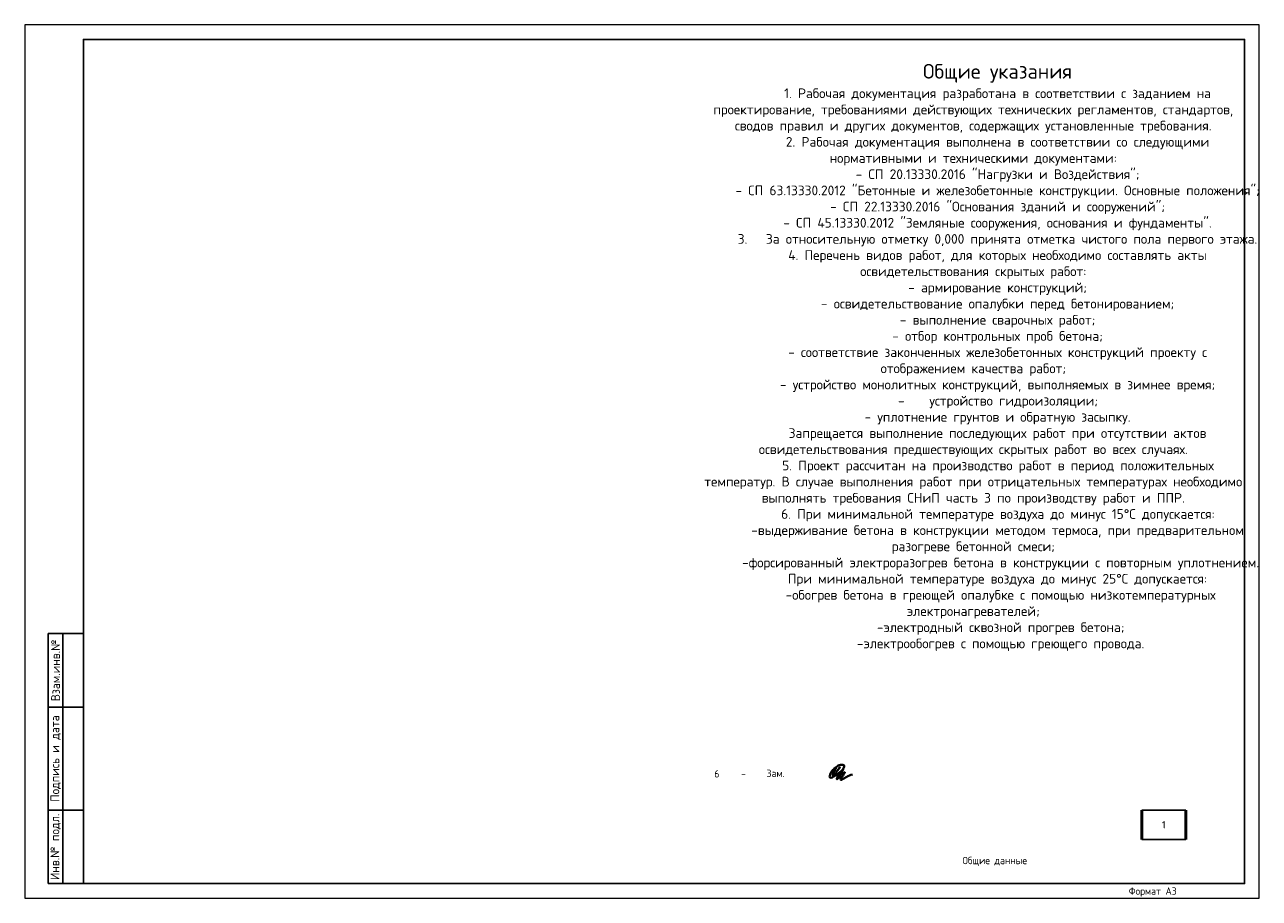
# Model space of a CAD drawing. Header units: millimetres. Extents: x 130535 to 1380046, y -231620 to 121434.
# Tile 17 of 135: x 130535 to 172535, y -10737 to 18963. Entities that reach past the tile are written whole.
import ezdxf
from ezdxf.enums import TextEntityAlignment as Align

# ---------------------------------------------------------------- set-up
doc = ezdxf.new("R2010")
doc.units = ezdxf.units.MM
for name, color, linetype, lineweight in [('АС-Таблицы', 7, 'Continuous', 20), ('Основная', 7, 'Continuous', 40), ('Текст', 7, 'Continuous', 25), ('ТОНКИЕ', 7, 'Continuous', 9)]:
    doc.layers.add(name, color=color, linetype=linetype, lineweight=lineweight)
doc.layers.add('ТОЛСТЫЕ_ОСНОВНЫЕ', color=7, linetype='Continuous')
doc.styles.add('GOST-2.304_Type-B', font='GOST_Common.ttf')
doc.styles.add('style1', font='GOST_Common.ttf', dxfattribs={"height": 500})
doc.styles.add('ГОСТ', font='isocpeur.TTF')

# ---------------------------------------------------------------- blocks, each defined once
blk = doc.blocks.new('*U1425')
at = {"layer": 'ТОЛСТЫЕ_ОСНОВНЫЕ'}
for p, q in [((8, 5), (8, 90)), ((8, 90), (20, 90)), ((13, 5), (13, 90)), ((8, 65), (20, 65)), ((8, 30), (20, 30)), ((20, 5), (8, 5))]:
    blk.add_line(p, q, dxfattribs=at)
blk.add_lwpolyline([(20, 5), (415, 5), (415, 292), (20, 292)], close=True, dxfattribs=at)
at = {"layer": 'ТОНКИЕ'}
blk.add_lwpolyline([(0, 0), (420, 0), (420, 297), (0, 297)], close=True, dxfattribs=at)
at = {"layer": 'Текст', "style": 'style1'}
for s, p in [('Взам.инв.№', (10.5, 77.5)), ('Подпись и дата', (10.5, 47.5)), ('Инв.№ подл.', (10.5, 17.5))]:
    blk.add_text(s, height=3, rotation=90, dxfattribs=at).set_placement(p, align=Align.MIDDLE)
blk.add_text('Формат А3', height=2.5, dxfattribs=at).set_placement((375.57, 1.2))
blk = doc.blocks.new('*T10')
at = {"layer": 'АС-Таблицы', "color": 0, "linetype": 'ByBlock', "lineweight": -2}
for p, q in [((0, 0), (1500, 0)), ((0, -1000), (1500, -1000))]:
    blk.add_line(p, q, dxfattribs=at)
at = {"layer": 'АС-Таблицы', "color": 0, "linetype": 'ByBlock', "lineweight": 50}
for p, q in [((0, 0), (0, -1000)), ((1500, 0), (1500, -1000))]:
    blk.add_line(p, q, dxfattribs=at)
at = {"layer": 'АС-Таблицы', "color": 0, "insert": (750, -500), "char_height": 250, "width": 1000, "attachment_point": 5, "style": 'ГОСТ'}
blk.add_mtext('1', dxfattribs=at)

msp = doc.modelspace()

# ---------------------------------------------------------------- linework, layer by layer
at = {"layer": 'Основная', "ltscale": 100}
msp.add_open_spline([(158150, -6278.5), (158127.4, -6322.6), (158083.7, -6407.9), (158029.2, -6477.4), (158017.5, -6568.7), (158103.4, -6502.7), (158141.6, -6449.6), (158324.3, -6206.8), (158184.4, -6399.5), (158120.4, -6453), (158118.1, -6561.6), (158214.8, -6537.4), (158276.7, -6464), (158358.2, -6372.9), (158416.8, -6288.8), (158412.9, -6190.6), (158320.7, -6196.2), (158221, -6203.6), (158115, -6295.8), (158004.7, -6382.6), (157943.4, -6487.6), (157923.5, -6558.9), (157912, -6623.5), (157975.6, -6645.3), (158079.4, -6584.9), (158193, -6521.2), (158467.6, -6259.1), (158238, -6553.6), (158166.5, -6627.7), (158158.5, -6699.5), (158239.2, -6636.7), (158293.8, -6572.6), (158353.8, -6476.8), (158448.9, -6446), (158385.2, -6541.2), (158358.3, -6593.8), (158282.9, -6663.1), (158298.2, -6724.5), (158397, -6671.3), (158491.4, -6596.9), (158623.4, -6550.9), (158692.4, -6526.8)], degree=3, knots=[0, 0, 0, 0, 144.1520161, 278.7414481, 306.701418, 345.7173484, 488.9641082, 674.1731096, 805.7122134, 919.5529054, 981.5610335, 1041.0993585, 1143.4863095, 1285.5405679, 1401.5794956, 1450.1365538, 1535.9803466, 1611.2553963, 1766.3543668, 1926.9877395, 2039.7742516, 2115.5122312, 2162.4982929, 2206.5580955, 2278.7099882, 2504.5268633, 2704.7171233, 2966.8523005, 3078.8920704, 3097.283937, 3134.7961729, 3270.048463, 3440.2252524, 3459.7572477, 3505.8700113, 3641.6791759, 3740.815911, 3760.978132, 3797.8683426, 3989.1014551, 4198.8601228, 4198.8601228, 4198.8601228, 4198.8601228], dxfattribs=at)

# ---------------------------------------------------------------- block references
at = {"xscale": 100, "yscale": 100, "zscale": 100}
msp.add_blockref('*U1425', (130534.6, -10737.4), dxfattribs=at)
msp.add_blockref('*T10', (168534.6, -7737.4))

# ---------------------------------------------------------------- texts
at = {"insert": (153574.3, 18462.6), "char_height": 330, "attachment_point": 1, "style": 'ГОСТ'}
msp.add_mtext_dynamic_manual_height_columns('\\pxi5,sm1,qc;{\\H1.5152x;\\PОбщие указания\\P\\pq*;}1.^IРабочая документация разработана в соответствии с заданием на проектирование, требованиями действующих технических регламентов, стандартов, сводов правил и других документов, содержащих установленные требования.\\P2.^IРабочая документация выполнена в соответствии со следующими нормативными и техническими документами:\\P-^IСП 20.13330.2016 "Нагрузки и Воздействия";\\P-^IСП 63.13330.2012 "Бетонные и железобетонные конструкции. Основные положения";\\P-^IСП 22.13330.2016 "Основания зданий и сооружений";\\P-^IСП 45.13330.2012 "Земляные сооружения, основания и фундаменты".\\P3.   За относительную отметку 0,000 принята отметка чистого пола первого этажа.\\P4.^IПеречень видов работ, для которых необходимо составлять акты освидетельствования скрытых работ:\\P-^Iармирование конструкций;\\P-^Iосвидетельствование опалубки перед бетонированием;\\P-^Iвыполнение сварочных работ;\\P-^Iотбор контрольных проб бетона;\\P-^Iсоответствие законченных железобетонных конструкций проекту с отображением качества работ;\\P-^Iустройство монолитных конструкций, выполняемых в зимнее время;  \\P\\pi0,s*;        -    устройство гидроизоляции;\\P\\pi5,sm1;-^Iуплотнение грунтов и обратную засыпку.\\PЗапрещается выполнение последующих работ при отсутствии актов освидетельствования предшествующих скрытых работ во всех случаях.\\P\\pi0,s*;        5. Проект рассчитан на производство работ в период положительных температур. В случае выполнения работ при отрицательных температурах необходимо выполнять требования СНиП часть 3 по производству работ и ППР.\\P        6. При минимальной температуре воздуха до минус 15°С допускается:\\P\\pi5,sm1;-выдерживание бетона в конструкции методом термоса, при предварительном разогреве бетонной смеси;\\P\\ps*; -форсированный электроразогрев бетона в конструкции с повторным уплотнением.\\PПри минимальной температуре воздуха до минус 25°С допускается:\\P -обогрев бетона в греющей опалубке с помощью низкотемпературных электронагревателей;\\P -электродный сквозной прогрев бетона;\\P\\psm1; -электрообогрев с помощью греющего провода.', width=18460.283, gutter_width=5800, heights=[33815.2], dxfattribs=at)
at = {"linetype": 'Continuous', "lineweight": 30, "insert": (163534.6, -9487.4), "char_height": 250, "width": 7000, "attachment_point": 5, "style": 'GOST-2.304_Type-B'}
msp.add_mtext('Общие данные', dxfattribs=at)
at = {"layer": 'Текст', "style": 'GOST-2.304_Type-B'}
for s, p in [('6', (153993.4, -6631.4)), ('-', (154903.4, -6630)), ('Зам.', (155772.4, -6613.5))]:
    msp.add_text(s, height=250, dxfattribs=at).set_placement(p)

doc.saveas('drawing.dxf')
